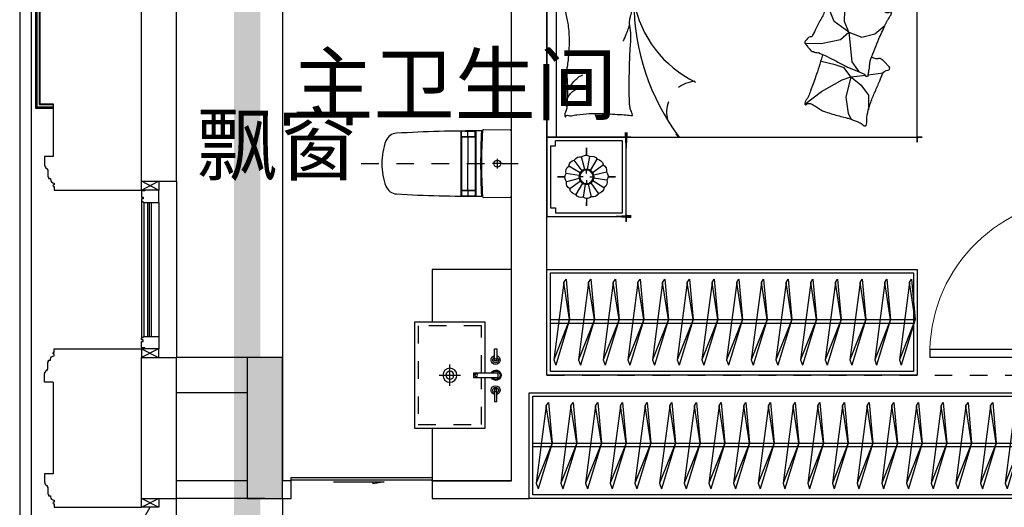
# Model space of a CAD drawing. Header units: millimetres. Extents: x 296296 to 297283, y 219875 to 220035.
# Tile 134 of 256: x 296855.63 to 296861.22, y 220016.2 to 220018.97. Entities that reach past the tile are written whole.
import ezdxf

# ---------------------------------------------------------------- set-up
doc = ezdxf.new("R2010")
doc.units = ezdxf.units.MM
for name, pattern in [('185洋房-边套（报建版）-旧规$0$DASH', [0.35, 0.25, -0.1]), ('185洋房-边套（报建版）-旧规$0$洋房户型$0$CONTINOUS', [0]), ('185洋房-边套（报建版）-旧规$0$洋房户型$0$DASH', [0.35, 0.25, -0.1]), ('185洋房-边套（报建版）-旧规$0$洋房户型$0$XU-140-SF-N1$0$DASH', [0.35, 0.25, -0.1])]:
    doc.linetypes.add(name, pattern=pattern)
doc.layers.add('面积-计容-住宅-1', color=1, linetype='Continuous', lineweight=0)
doc.styles.get("Standard").update_dxf_attribs({"font": 'arial.ttf'})

# ---------------------------------------------------------------- blocks, each defined once
blk = doc.blocks.new('wy53eu64i765i57i78i')
blk.add_hatch(color=253).paths.add_polyline_path([(950474.8552037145, 187558.4376817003), (950674.8552037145, 187558.4376817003), (950674.8552037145, 188358.4376817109), (950474.8552037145, 188358.4376817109)])
at = {"color": 253}
blk.add_lwpolyline([(950474.8552037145, 187558.4376817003), (950674.8552037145, 187558.4376817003), (950674.8552037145, 188358.4376817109), (950474.8552037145, 188358.4376817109)], close=True, dxfattribs=at)
blk = doc.blocks.new('4uyh5uj6kj67j75rykjtuk7tsik76ykj')
at = {"color": 253}
for s, p in [('主卫生间', (807931.0000000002, 431740)), ('飘窗', (807388, 431399.5))]:
    blk.add_text(s, height=337.5886524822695, dxfattribs=at).set_placement(p)
blk = doc.blocks.new('185洋房-边套（报建版）-旧规$0$洋房户型$0$11A$C643C1FD2')
at = {"color": 253}
for points in [[(28.00162752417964, 342.6770962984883, -0.2633679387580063), (0.0515171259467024, 361.4657623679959, -0.494818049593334), (9.22300753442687, 380.2089987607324, -0.049224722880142), (26.89366485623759, 381.9528907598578, -0.0368308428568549), (50.53589313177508, 380.2089987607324, -0.0318926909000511), (88.513958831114, 372.0737317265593, 0.0357819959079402), (122.4282498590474, 365.0841070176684, 0.0329412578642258), (212.0899194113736, 359.1705537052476, 0.0265644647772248), (323.3170857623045, 365.0841070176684, 0.0179054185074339), (360.8313586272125, 370.4487565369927, -0.0333974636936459), (381.0393698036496, 372.7026747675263, -0.0320396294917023), (418.1219118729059, 371.9701745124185, 0.018441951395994), (482.4437609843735, 368.9494421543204, 0.0108372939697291), (547.20722402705, 369.7023622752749, 0.0146238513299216), (595.1154809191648, 372.7026747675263, 0.1112493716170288), (617.6622878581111, 380.009099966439, -0.1537083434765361), (634.5505437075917, 383.9622313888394, -0.0764444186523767), (641.9869964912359, 382.2391803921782, -0.215512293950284), (643.9398537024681, 380.2089987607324, -0.5858582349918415), (641.2773915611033, 377.1638927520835, 0.3634893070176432), (636.428366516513, 374.5792910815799, 0.1917162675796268), (636.3710470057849, 363.0441536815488, -0.1296753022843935), (638.3061893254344, 346.4303289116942, -0.0173502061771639), (635.3064320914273, 329.6262630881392, 0.0193256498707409), (632.6727208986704, 314.5282753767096, 0.0188175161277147), (626.0583722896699, 246.1461785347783, 0.0218280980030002), (625.1612337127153, 186.9199199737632, 0.0062041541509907), (626.5468691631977, 153.0692459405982, 0.0019630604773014), (632.6727208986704, 46.17539165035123, 0.0283408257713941), (636.9498540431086, 10.04676229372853, -0.1170135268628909), (636.428366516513, 1.137023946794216, -0.3660599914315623), (634.9992988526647, 0.2057491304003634, -0.0397304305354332), (621.4055880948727, 3.013640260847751, -0.0483088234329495), (607.6671159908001, 8.49546699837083, 0.0629807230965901), (596.9933037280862, 12.39658056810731, 0.0405796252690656), (573.5959727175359, 15.7771522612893, 0.0143450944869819), (506.85604535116, 18.02642949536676, 0.0054844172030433), (381.4113608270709, 17.27782013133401, 0.0071527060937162), (285.2684470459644, 14.27319686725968, 0.0087615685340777), (242.7241944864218, 11.586396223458, -0.0081531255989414), (197.0090114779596, 8.643489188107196, -0.062510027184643), (139.879690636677, 13.04411358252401, 0.078669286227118), (94.29284231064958, 15.08410701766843, 0.0478250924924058), (71.93141105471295, 10.36764307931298, -0.0344939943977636), (41.1465831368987, 3.013640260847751, -0.0235713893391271), (15.81139786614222, -8.1299222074e-06, -0.5102284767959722), (14.85667191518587, 1.137023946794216), (22.36815910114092, 31.16260241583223), (43.02460189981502, 113.7327313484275, 0.0730409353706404), (44.97563112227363, 133.3135636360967, 0.0233051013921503), (39.26876032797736, 194.4262439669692, 0.0182988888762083), (35.19884174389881, 217.2706755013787, -0.0109698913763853), (27.85368260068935, 255.2657693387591, -0.0422811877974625), (24.94686314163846, 289.579173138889, -0.0272005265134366), (27.85368260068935, 342.9727865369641)], [(501.8616993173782, 368.8804882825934, 0.0278421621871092), (478.0799251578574, 358.2673156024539, 0.0486850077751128), (465.5431597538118, 350.1835615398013, 0.0236664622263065), (437.6198862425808, 325.8245057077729, 0.0312234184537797), (418.5966097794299, 305.1453350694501, 0.0468009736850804), (413.4886008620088, 297.4792006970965, 0.023190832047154), (405.4516541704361, 280.7496055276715)], [(583.8483481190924, 374.5792910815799, 0.0881531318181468), (549.3185234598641, 371.0355364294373, 0.0881531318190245), (518.1231781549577, 355.8132692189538, 0.0775471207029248), (496.4769416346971, 334.2011149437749, 0.077547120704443), (482.4437609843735, 307.0218101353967)], [(118.3913605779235, 15.79728258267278, 0.0097294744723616), (145.6801728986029, 24.82911724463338, 0.009729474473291), (172.5969230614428, 34.91583502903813, 0.0079705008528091), (194.3418602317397, 43.95450188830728, 0.0079705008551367), (215.7876314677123, 53.68171564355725)]]:
    blk.add_lwpolyline(points, format="xyb", dxfattribs=at)
blk = doc.blocks.new('185洋房-边套（报建版）-旧规$0$洋房户型$0$11A$C5A527934')
at = {"color": 253}
for p, q in [((122.7863028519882, 492.3297854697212), (194.0422210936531, 398.7701386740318)), ((469.082148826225, 493.1734273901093), (467.2889541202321, 399.6312042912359)), ((194.0422210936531, 398.7701386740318), (261.6452530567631, 281.4336128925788)), ((347.0384173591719, 320.5457457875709), (364.8287260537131, 400.5479455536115)), ((467.2889541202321, 399.6312042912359), (490.5114477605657, 289.7861020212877)), ((592.6898554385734, 326.9167924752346), (677.8384109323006, 360.9532905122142)), ((677.8384109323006, 360.9532905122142), (699.5126560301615, 357.8590980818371)), ((261.6452530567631, 281.4336128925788), (277.656460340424, 231.6545115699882)), ((329.248285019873, 268.9888375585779), (347.0384173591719, 320.5457457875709)), ((490.5114477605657, 289.7861020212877), (530.7634408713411, 243.3727071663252)), ((530.7634408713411, 243.3727071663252), (592.6898554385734, 326.9167924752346)), ((69.51041293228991, 247.6549006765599), (37.09750266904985, 229.6184736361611)), ((162.0198065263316, 260.0996760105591), (69.51041293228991, 247.6549006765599)), ((277.656460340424, 231.6545115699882), (162.0198065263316, 260.0996760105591)), ((277.656460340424, 231.6545115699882), (233.1808649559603, 174.7640555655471)), ((277.656460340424, 231.6545115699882), (329.248285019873, 268.9888375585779)), ((277.656460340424, 231.6545115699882), (288.2512753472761, 146.9533973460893)), ((363.562474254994, 226.3543945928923), (318.6659118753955, 193.8651198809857)), ((530.7634408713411, 243.3727071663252), (363.562474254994, 226.3543945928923)), ((530.7634408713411, 243.3727071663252), (502.8965543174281, 169.1111991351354)), ((530.7634408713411, 243.3727071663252), (591.1416068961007, 268.1265008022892)), ((591.1416068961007, 268.1265008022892), (653.0678451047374, 265.0323083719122)), ((653.0678451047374, 265.0323083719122), (741.3128976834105, 249.5610920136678)), ((741.3128976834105, 249.5610920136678), (744.2826452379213, 243.7632998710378)), ((233.1808649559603, 174.7640555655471), (174.4729873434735, 132.0963089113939)), ((318.6659118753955, 193.8651198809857), (307.8287011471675, 186.1295117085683)), ((502.8965543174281, 169.1111991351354), (521.4744786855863, 94.8498182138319)), ((174.4729873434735, 132.0963089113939), (90.85874809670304, 132.0963089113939)), ((289.9070901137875, 133.7158508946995), (300.5571840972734, 48.57280439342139)), ((521.4744786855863, 94.8498182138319), (569.7114051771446, 38.53747242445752))]:
    blk.add_line(p, q, dxfattribs=at)
blk.add_lwpolyline([(405.0356356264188, 391.5003112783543, -0.0256263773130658), (394.5934741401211, 394.0405346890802, -0.0108003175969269), (278.209239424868, 431.5106167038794, -0.0045599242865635), (199.4338971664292, 459.5707737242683, -0.0112502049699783), (167.8769151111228, 471.9491266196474, -0.0693939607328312), (150.9364112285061, 481.9861399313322, 0.0797562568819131), (135.9971100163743, 490.4264496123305, 0.1063994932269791), (122.7863028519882, 492.3297854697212, 0.3286420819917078), (119.1773717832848, 489.2655320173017, 0.2995467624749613), (121.3153486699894, 483.4137400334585, -0.1899166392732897), (126.2542959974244, 475.4833428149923, -0.0335175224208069), (127.3176843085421, 466.2475801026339, -0.0756271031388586), (126.8906863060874, 462.1304654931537, -0.0534886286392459), (124.2209201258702, 455.063051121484, -0.0178378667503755), (113.3135905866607, 435.2732662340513, -0.0383935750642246), (97.84424402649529, 413.4275901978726, 0.0595290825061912), (88.45066338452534, 398.9000875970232, 0.0359425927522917), (78.95537845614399, 375.3470172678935, 0.011245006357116), (55.85925023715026, 297.6302435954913, 0.0062027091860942), (46.61283075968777, 262.009805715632, -0.010783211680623), (41.10622010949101, 241.5682398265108, -0.0194848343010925), (37.09750266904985, 229.6184736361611, -0.0050616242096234), (19.43351800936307, 184.4461909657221, -0.1013919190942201), (4.367418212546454, 161.6979340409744, 0.2237680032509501), (2.24386440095e-05, 149.6127858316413, 0.2555795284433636), (2.805489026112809, 145.4583129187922, 0.0815627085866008), (16.92475666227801, 140.8788286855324, 0.0718052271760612), (32.32184490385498, 140.7632261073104, -0.0699853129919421), (48.11559286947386, 140.7018463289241, -0.0354599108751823), (101.6783004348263, 129.0320565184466, -0.0294323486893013), (163.8247328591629, 106.7504570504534, -0.0015539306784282), (193.8273851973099, 93.84524431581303, 0.0015200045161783), (224.4987916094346, 80.64991030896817, 0.004735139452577), (256.237719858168, 67.46336765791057, -0.0038204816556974), (295.604757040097, 51.19196171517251, -0.2960011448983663), (315.3198151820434, 22.10359100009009, 0.6497743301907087), (334.6137799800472, 13.98520612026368, 0.0231899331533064), (338.6621444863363, 18.15789371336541, -0.0288000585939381), (341.960333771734, 21.48196777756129, -0.0057266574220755), (347.8876233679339, 26.68343014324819, 0.0043580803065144), (355.6948428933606, 33.49688085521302, 0.0275279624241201), (370.9950301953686, 48.67188713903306, 0.0462141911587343), (378.6929041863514, 58.96571177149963, 0.194121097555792), (381.2113511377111, 73.97301234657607, -0.1337189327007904), (382.2652226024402, 95.61669339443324, -0.0057790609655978), (388.9653815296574, 115.431317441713, -0.0088817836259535)], format="xyb", dxfattribs=at)
blk.add_lwpolyline([(770.2698468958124, 299.0561550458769, 0.1013919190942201), (787.0352203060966, 320.5827156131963, -0.2237680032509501), (792.3160632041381, 332.2975630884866, -0.2555795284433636), (789.8372789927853, 336.6548462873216, -0.0815627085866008), (776.1105519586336, 342.3030636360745, -0.0718052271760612), (760.7676185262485, 343.5984725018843, 0.0699853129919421), (745.0250362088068, 344.8702209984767, 0.0354599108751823), (692.5143547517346, 360.6111221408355, 0.0294323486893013), (632.2585668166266, 387.5905357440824, 0.0015539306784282), (603.3333250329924, 402.757409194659, -0.0015200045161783), (573.7635334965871, 418.2648087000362, -0.004735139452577), (543.1286866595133, 433.8452654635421, 0.0038204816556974), (505.1246174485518, 453.0861851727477, 0.2960011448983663), (487.6971029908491, 483.6000929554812, 0.265444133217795), (469.082148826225, 493.1734273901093, -0.0231899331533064), (464.7258680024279, 489.3233112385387, 0.0288000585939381), (461.1825995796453, 486.2618132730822, 0.0057266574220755), (454.8740680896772, 481.5299634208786, -0.0043580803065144), (446.5675822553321, 475.3349589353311, -0.0275279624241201), (430.149279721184, 461.3773126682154, -0.0462141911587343), (421.6850562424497, 451.7037915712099, -0.194121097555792), (418.0237477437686, 436.9336708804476, 0.1337189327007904), (415.3140452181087, 415.4344363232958, 0.0115049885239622), (398.5551213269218, 377.3189803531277, 0.0088817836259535), (374.8533441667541, 328.8747350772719, 0.0124257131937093), (341.4359616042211, 267.358714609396, -0.0336123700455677), (330.0450882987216, 244.0923795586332), (309.3242681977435, 193.4073047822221), (293.3396342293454, 154.3073867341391, 0.2243410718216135), (280.2644931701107, 142.336453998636, -0.7227715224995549), (280.1118582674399, 134.362428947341, -0.1035130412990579), (283.475598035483, 133.9159818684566, 0.0534647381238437), (289.9907356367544, 133.7042395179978, 0.0301092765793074), (310.7412826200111, 129.5083340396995, -0.0314364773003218), (330.6279829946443, 125.5419687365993, -0.0532399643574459), (344.2355694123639, 125.1658530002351, 0.0551795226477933), (357.3661006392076, 124.7520930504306, 0.0562710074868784), (380.1486569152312, 118.8334074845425, 0.0108003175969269), (493.3185365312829, 72.55300682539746, 0.0045599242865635), (569.7114051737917, 38.53747242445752, 0.0112502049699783), (600.2267866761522, 23.7767736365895, 0.0693939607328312), (616.3481453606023, 12.47084147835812, -0.0797562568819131), (630.5965715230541, 2.91030277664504, -0.1063994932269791), (643.622630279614, -7.6228861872e-06, -0.3286420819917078), (647.45581179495, 2.778616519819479, -0.2995467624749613), (645.7726487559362, 8.777064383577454, 0.1899166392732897), (641.4560746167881, 17.06268979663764, 0.0335175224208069), (641.103711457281, 26.35278924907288, 0.0756271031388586), (641.8450193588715, 30.42506412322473, 0.0534886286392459), (645.0486305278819, 37.26705745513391, 0.0178378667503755), (657.4407085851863, 56.16260785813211, 0.0383935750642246), (674.5389620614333, 76.75833489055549, -0.0595290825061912), (685.0184041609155, 90.52310813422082, -0.0359425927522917), (696.2910374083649, 113.2791029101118, -0.011245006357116), (725.2760093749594, 188.9969967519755, -0.0062027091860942), (737.2254412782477, 223.8039349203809, 0.010783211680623), (744.2826452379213, 243.7632998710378, 0.0194848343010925), (749.1954882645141, 255.370655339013, 0.0050616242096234)], format="xyb", close=True, dxfattribs=at)
blk = doc.blocks.new('185洋房-边套（报建版）-旧规$0$洋房户型$0$11cdx床头灯2.0')
at = {"color": 253}
for p, q in [((-6.675826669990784, 42.33230819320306), (-18.26673075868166, 115.8317782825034)), ((0, 121.9930754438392), (0, 164.8358911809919)), ((10.03221337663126, 41.66468136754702), (27.45064381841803, 114.0049844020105)), ((-34.65398450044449, 25.21293987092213), (-94.82196508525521, 68.98890669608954)), ((-22.36753262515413, 36.55522483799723), (-61.20316116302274, 100.0242339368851)), ((25.21293987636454, 34.65398449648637), (68.98890671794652, 94.82196510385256)), ((36.55522483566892, 22.36753262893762), (100.0242339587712, 61.20316118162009)), ((-121.9930754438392, 0), (-164.8358911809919, 0)), ((-41.66468137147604, 10.0322133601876), (-114.0049843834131, 27.45064379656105)), ((-19.46074865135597, 0), (-38.24746614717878, 0)), ((0, 19.46074865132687), (0, 38.24746614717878)), ((19.46074865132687, 0), (38.24746614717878, 0)), ((42.33230819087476, 6.675826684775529), (115.8317783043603, 18.26673077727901)), ((121.9930754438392, 0), (164.8358911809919, 0)), ((-42.33230818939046, -6.675826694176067), (-115.831778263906, -18.26673078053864)), ((-36.55522482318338, -22.36753264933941), (-100.0242339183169, -61.20316118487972)), ((-25.21293984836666, -34.65398451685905), (-68.9889066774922, -94.82196510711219)), ((-27.26200928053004, -114.0502396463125), (-9.963274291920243, -41.68122052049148)), ((0, -19.46074865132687), (0, -38.24746614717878)), ((18.72336690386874, -113.8760766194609), (6.952890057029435, -42.28768495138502)), ((62.58618011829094, -99.16473352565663), (22.87297582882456, -36.24110863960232)), ((34.65398451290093, -25.21293985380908), (96.00410843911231, -67.33413310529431)), ((41.66468137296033, -10.03221335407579), (114.3802456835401, -25.8424789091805)), ((0, -121.9930754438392), (0, -164.8358911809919))]:
    blk.add_line(p, q, dxfattribs=at)
for points in [[(0, 164.8358911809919), (0, 121.9930754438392)], [(-164.8358911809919, 0), (-121.9930754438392, 0)], [(164.8358911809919, 0), (122.0982539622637, -1.711093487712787)], [(0, -164.8358911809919), (0, -121.9930754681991)]]:
    blk.add_lwpolyline(points, dxfattribs=at)
for radius in [42.85546614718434, 38.24746614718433]:
    blk.add_circle((0, 0), radius, dxfattribs=at)
for centre, start, end in [((-28.32740078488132, 77.05201628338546), 75.48094052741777, 145.0444984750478), ((3.315424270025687, 82.02720775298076), 52.98094052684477, 122.5444984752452), ((34.45350603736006, 74.51450042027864), 30.48094052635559, 100.0444984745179), ((-74.51450040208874, 34.45350601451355), 120.4809405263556, 190.0444984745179), ((-55.65763585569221, 60.34635381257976), 97.98094052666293, 167.5444984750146), ((60.34635383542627, 55.6576358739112), 7.980940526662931, 77.54449847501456), ((77.05201630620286, 28.32740080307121), 345.4809405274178, 55.04449847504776), ((-82.02720773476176, 3.315424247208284), 142.9809405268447, 212.5444984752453), ((82.02720777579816, -3.315424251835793), 322.9809405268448, 32.54449847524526), ((-77.05201626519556, -28.32740080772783), 165.4809405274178, 235.0444984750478), ((74.51450044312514, -34.45350601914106), 300.4809405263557, 10.04449847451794), ((-60.34635379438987, -55.65763587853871), 187.9809405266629, 257.5444984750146), ((-34.45350599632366, -74.51450042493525), 210.4809405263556, 280.044498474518), ((28.32740082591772, -77.05201628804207), 255.4809405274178, 325.0444984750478), ((55.65763589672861, -60.34635381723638), 277.9809405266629, 347.5444984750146), ((-3.31542422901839, -82.02720775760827), 232.9809405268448, 302.5444984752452)]:
    blk.add_arc(centre, 40.1031497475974, start, end, dxfattribs=at)
blk = doc.blocks.new('*U1093')
at = {"color": 253}
for p, q in [((-900, 0), (-1350, 0)), ((-1350, 0), (-1350, -450)), ((-1350, 0), (1350, 0)), ((900, 0), (-900, 0)), ((-900, 0), (-900, -2100)), ((-900, -450), (-900, 0)), ((900, -2100), (900, 0)), ((900, -450), (900, 0)), ((900, 0), (1350, 0)), ((1350, 0), (1350, -450)), ((-1330, -50), (-1330, -430)), ((-920, -430), (-920, -50)), ((900, -52.37141133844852), (-900, -52.37141133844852)), ((920, -430), (920, -50)), ((1330, -50), (1330, -430)), ((-1330, -430), (-920, -430)), ((1330, -430), (920, -430)), ((-1350, -450), (-900, -450)), ((1350, -450), (900, -450)), ((-900, -2100), (900, -2100))]:
    blk.add_line(p, q, dxfattribs=at)
at = {"color": 253, "linetype": '185洋房-边套（报建版）-旧规$0$洋房户型$0$CONTINOUS', "ltscale": 2.5}
blk.add_line((900, -494.0539780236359), (-129.6384496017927, -493.6936342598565), dxfattribs=at)
at = {"color": 253}
for points in [[(-1300, -20), (-1300, -50), (-1330, -50)], [(-950, -20), (-1300, -20)], [(-950, -20), (-950, -50), (-920, -50)], [(950, -20), (950, -50), (920, -50)], [(950, -20), (1300, -20)], [(1300, -20), (1300, -50), (1330, -50)]]:
    blk.add_lwpolyline(points, dxfattribs=at)
for points in [[(-1350, -332.5829230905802, 0, 18, 0), (-1350, -478.5486145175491, 10, 10, 0)], [(1350, -332.5829230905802, 0, 18, 0), (1350, -478.5486145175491, 10, 10, 0)], [(-900, -349.7433749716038, 0, 10, 0), (-900, -477.732901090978, 10, 10, 0)], [(900, -349.7433749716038, 0, 10, 0), (900, -477.732901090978, 10, 10, 0)], [(-1380.642982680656, -450, 10, 0, 0), (-1202.928873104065, -450, 10, 10, 0)], [(-873.3039343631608, -450, 18, 0, 0), (-1032.485541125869, -450, 10, 10, 0)], [(873.3039343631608, -450, 18, 0, 0), (1032.485541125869, -450, 10, 10, 0)], [(1380.642982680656, -450, 10, 0, 0), (1202.928873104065, -450, 10, 10, 0)], [(668.4798599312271, -1858.974266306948, 10, 0, 0.3742418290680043), (834.35406832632, -1895.367973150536, 10, 10, -2.215859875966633)], [(686.134763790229, -1863.698682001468, 10, 0, -0.1770186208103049), (693.2691898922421, -1995.667389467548, 10, 10, 2.215859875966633)], [(900, -1958.516598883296, 0, 10, 0), (900, -2130, 10, 10, 0)], [(-900, -2005.373558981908, 0, 10, 0), (-900, -2130, 10, 10, 0)], [(-658.2516379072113, -2100, 0, 10, 0), (-930, -2100, 10, 10, 0)], [(775.3735589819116, -2100, 0, 10, 0), (930, -2100, 10, 10, 0)]]:
    blk.add_lwpolyline(points, format="xyseb", dxfattribs=at)
at = {"color": 253, "linetype": '185洋房-边套（报建版）-旧规$0$洋房户型$0$CONTINOUS', "ltscale": 2.5}
for centre, radius, start, end in [((-128.8583196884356, -1775.735626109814), 1282.042229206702, 90.03486480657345, 126.977026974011), ((-10.6178487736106, -1124.520932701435), 641.9571511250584, 100.6846126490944, 154.0789214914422), ((515.9483600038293, -1720.672995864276), 391.6461517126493, 284.3565564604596, 348.6982700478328), ((773.9434106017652, -1781.829325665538), 129.6719098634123, 228.5450077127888, 346.4386693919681), ((519.1637179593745, -1944.946974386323), 181.3429785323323, 301.1833281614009, 22.206194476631)]:
    blk.add_arc(centre, radius, start, end, dxfattribs=at)
at = {"color": 253, "linetype": '185洋房-边套（报建版）-旧规$0$洋房户型$0$XU-140-SF-N1$0$DASH', "ltscale": 2.5}
blk.add_arc((-757.918790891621, -855.2302890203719), 175.8930122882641, 5.188406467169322, 143.8786841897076, dxfattribs=at)
at = {"color": 253, "xscale": -1}
for name, p in [('185洋房-边套（报建版）-旧规$0$洋房户型$0$11cdx床头灯2.0', (-1125, -225)), ('185洋房-边套（报建版）-旧规$0$洋房户型$0$11A$C643C1FD2', (-140.3062636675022, -485.6770544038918))]:
    blk.add_blockref(name, p, dxfattribs=at)
at = {"color": 253}
for name, p in [('185洋房-边套（报建版）-旧规$0$洋房户型$0$11A$C643C1FD2', (140.3062636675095, -485.6770544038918)), ('185洋房-边套（报建版）-旧规$0$洋房户型$0$11cdx床头灯2.0', (1125, -225)), ('185洋房-边套（报建版）-旧规$0$洋房户型$0$11A$C5A527934', (-835.6395401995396, -1956.163217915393))]:
    blk.add_blockref(name, p, dxfattribs=at)
blk = doc.blocks.new('185洋房-边套（报建版）-旧规$0$洋房户型$0$11A$C17570B11')
at = {"color": 253}
for p, q in [((0, 0), (-211.0270006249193, -32.54784116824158)), ((0, 0), (228.5429438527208, -89.85827781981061)), ((-211.0270006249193, -32.54784116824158), (-229.8062428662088, -20.4895358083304)), ((-211.0270006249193, -32.54784116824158), (228.5429438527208, -89.85827781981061)), ((228.5429438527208, -89.85827781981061), (259.1465271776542, -78.90659712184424))]:
    blk.add_line(p, q, dxfattribs=at)
blk.add_lwpolyline([(-229.8062428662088, -20.4895358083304), (0, 0), (259.1465271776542, -78.90659712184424)], dxfattribs=at)
blk = doc.blocks.new('*U1094')
at = {"color": 253}
for points in [[(49.99999854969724, 0), (2150.00000144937, 0), (2150.00000144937, -599.9999999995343), (49.99999854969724, -599.9999999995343)], [(69.99999854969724, -20), (2130.00000144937, -20), (2130.00000144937, -579.9999999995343), (69.99999854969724, -579.9999999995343)]]:
    blk.add_lwpolyline(points, close=True, dxfattribs=at)
for points in [[(69.99999854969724, -285.2554255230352), (2130.00000144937, -285.2554255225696)], [(69.99999854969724, -305.2554255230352), (2130.00000144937, -305.2554255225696)]]:
    blk.add_lwpolyline(points, dxfattribs=at)
at = {"color": 253, "rotation": 270}
for p in [(179.5653612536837, -285.148174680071), (319.5653612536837, -285.148174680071), (459.5653612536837, -285.148174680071), (599.5653612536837, -285.148174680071), (739.5653612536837, -285.148174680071), (879.5653612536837, -285.148174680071), (1019.565361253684, -285.148174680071), (1159.565361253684, -285.148174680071), (1299.565361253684, -285.148174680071), (1439.565361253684, -285.148174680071), (1579.565361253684, -285.148174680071), (1719.565361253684, -285.148174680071), (1859.565361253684, -285.148174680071), (1999.565361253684, -285.148174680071), (2139.565361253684, -285.148174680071)]:
    blk.add_blockref('185洋房-边套（报建版）-旧规$0$洋房户型$0$11A$C17570B11', p, dxfattribs=at)
blk = doc.blocks.new('*U1118')
at = {"color": 253}
for points in [[(1399.999998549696, 0), (4500.000001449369, 0), (4500.000001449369, -599.9999999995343), (1399.999998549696, -599.9999999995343)], [(1419.999998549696, -20), (4480.000001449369, -20), (4480.000001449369, -579.9999999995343), (1419.999998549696, -579.9999999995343)]]:
    blk.add_lwpolyline(points, close=True, dxfattribs=at)
for points in [[(1419.999998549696, -285.2554255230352), (4480.000001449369, -285.2554255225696)], [(1419.999998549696, -305.2554255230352), (4480.000001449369, -305.2554255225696)]]:
    blk.add_lwpolyline(points, dxfattribs=at)
at = {"color": 253, "rotation": 270}
for p in [(1529.565361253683, -285.148174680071), (1669.565361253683, -285.148174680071), (1809.565361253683, -285.148174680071), (1949.565361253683, -285.148174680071), (2089.565361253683, -285.148174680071), (2229.565361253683, -285.148174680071), (2369.565361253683, -285.148174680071), (2509.565361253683, -285.148174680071), (2649.565361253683, -285.148174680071), (2789.565361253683, -285.148174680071), (2929.565361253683, -285.148174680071), (3069.565361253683, -285.148174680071), (3209.565361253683, -285.148174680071), (3349.565361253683, -285.148174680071), (3489.565361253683, -285.148174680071), (3629.565361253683, -285.148174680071), (3769.565361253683, -285.148174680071), (3909.565361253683, -285.148174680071), (4049.565361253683, -285.148174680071), (4189.565361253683, -285.148174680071), (4329.565361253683, -285.148174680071), (4469.565361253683, -285.148174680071)]:
    blk.add_blockref('185洋房-边套（报建版）-旧规$0$洋房户型$0$11A$C17570B11', p, dxfattribs=at)
blk = doc.blocks.new('*U1129')
at = {"color": 253}
for p, q in [((599.5401842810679, -409.8646660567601), (599.5401842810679, -289.8646660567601)), ((539.5401842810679, -349.8646660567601), (659.5401842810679, -349.8646660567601))]:
    blk.add_line(p, q, dxfattribs=at)
for points in [[(299.5401842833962, -450.0000000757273), (7.21775e-09, -449.9999999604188), (0, 0), (1200.003419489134, -5.1240858e-09), (1199.996580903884, -450.0000000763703), (899.5436037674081, -450.0000000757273)], [(613.0387564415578, -149.8646660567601), (899.5401842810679, -149.8646660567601), (899.5401842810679, -549.8646660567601), (299.5401842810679, -549.8646660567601), (299.5401842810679, -149.8646660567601), (585.0967206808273, -149.8646660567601)]]:
    blk.add_lwpolyline(points, dxfattribs=at)
for points in [[(451.2073644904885, -84.35689669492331), (520.1497960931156, -84.35689669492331), (520.1497960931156, -96.69357577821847), (451.2073644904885, -96.69357577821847)], [(613.0387564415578, -213.3476729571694), (613.0387564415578, -78.44058291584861), (585.0967206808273, -78.44058291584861), (585.0967206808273, -213.3476729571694)], [(749.3835715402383, -84.35689669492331), (680.4411399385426, -84.35689669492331), (680.4411399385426, -96.69357577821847), (749.3835715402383, -96.69357577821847)]]:
    blk.add_lwpolyline(points, close=True, dxfattribs=at)
at = {"color": 253, "linetype": '185洋房-边套（报建版）-旧规$0$洋房户型$0$DASH', "ltscale": 0.2}
blk.add_lwpolyline([(613.0387564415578, -169.8646660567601), (879.5401842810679, -169.8646660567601), (879.5401842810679, -529.8646660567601), (319.5401842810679, -529.8646660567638), (319.5401842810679, -169.8646660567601), (585.0967206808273, -169.8646660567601)], dxfattribs=at)
at = {"color": 253}
for centre, radius in [((513.9814565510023, -90.52523623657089), 6.168339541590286), ((686.6094794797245, -90.52523623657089), 6.168339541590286), ((599.6050807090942, -201.3105837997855), 7.984881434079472), ((599.5401842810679, -349.8646660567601), 40), ((599.5401842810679, -349.8646660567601), 22.5)]:
    blk.add_circle(centre, radius, dxfattribs=at)
for centre, radius, start, end in [((513.9814565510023, -90.52523623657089), 25.41078259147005, 194.0486072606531, 165.9513927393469), ((513.9814565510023, -90.52523623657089), 16.61078259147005, 201.7986223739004, 158.2013776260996), ((599.2887564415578, -88.49025027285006), 29.30714285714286, 297.9803616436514, 241.0365380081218), ((599.2887564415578, -88.49025027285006), 23.80714285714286, 305.2789508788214, 233.4071193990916), ((686.6094794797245, -90.52523623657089), 25.41078259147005, 14.04860726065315, 345.9513927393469), ((686.6094794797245, -90.52523623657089), 16.61078259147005, 21.79862237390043, 338.2013776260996)]:
    blk.add_arc(centre, radius, start, end, dxfattribs=at)
blk = doc.blocks.new('185洋房-边套（报建版）-旧规$0$洋房户型$0$13c')
at = {"color": 253, "linetype": '185洋房-边套（报建版）-旧规$0$洋房户型$0$DASH'}
for p, q in [((89521.18999350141, 114520.9816541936), (89521.20321187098, 115411.3876496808)), ((89548.82875787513, 115294.1480379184), (89493.50966866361, 115294.1480379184)), ((89548.82875786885, 115294.1474457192), (89493.54184648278, 115294.1474457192))]:
    blk.add_line(p, q, dxfattribs=at)
at = {"color": 253}
for p, q in [((89521.17770799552, 115321.8075812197), (89521.19289635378, 115266.4885034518)), ((89705.95152516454, 115173.5558113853), (89335.91642230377, 115173.5558113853)), ((89364.83589357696, 115169.0022681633), (89342.82677173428, 115169.0022681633)), ((89367.83589357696, 115094.2650665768), (89367.83589357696, 115166.0022681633)), ((89369.93430123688, 115094.2650665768), (89369.93430123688, 115166.0022681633)), ((89372.93430123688, 115169.0022681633), (89669.47134217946, 115168.9950308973)), ((89672.46769411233, 115094.2576829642), (89672.47119574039, 115165.9948844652)), ((89674.56610176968, 115094.257580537), (89674.56960339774, 115165.9947820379)), ((89677.56974982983, 115168.9946355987), (89699.57887164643, 115168.993561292)), ((89366.13573895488, 115126.9421309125), (89339.76872953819, 115126.9421309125)), ((89372.10712295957, 115126.9421309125), (89521.36898544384, 115126.9421309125)), ((89670.29646742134, 115126.9348533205), (89521.03460511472, 115126.9421390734)), ((89676.26785141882, 115126.934561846), (89702.63486080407, 115126.9332748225)), ((89701.52725234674, 115088.8262331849), (89340.87453606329, 115088.8350352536)), ((89364.83589357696, 115091.2650665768), (89340.92174534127, 115091.2650665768)), ((89372.93430123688, 115091.2650665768), (89669.46754768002, 115091.2578294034)), ((89677.56595533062, 115091.2574341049), (89701.48010353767, 115091.2562668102)), ((89521.1904398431, 114639.5558113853), (89521.1904398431, 114639.5558113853))]:
    blk.add_line(p, q, dxfattribs=at)
at = {"color": 253, "elevation": 4.384597e-10}
blk.add_lwpolyline([(89338.07385982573, 115374.5558122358, 0.4095801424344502), (89331.07473857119, 115367.6667251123), (89328.67762249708, 115216.3974893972, 0.3408577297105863), (89333.8617654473, 115209.4797981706, -0.3388656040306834), (89336.05958687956, 115206.5687617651, 0.0166606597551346), (89349.04112700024, 114721.8467915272, 0.2976509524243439), (89392.355204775, 114662.2954906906, 0.1003364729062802), (89521.16322548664, 114639.5558122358, 0.1003364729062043), (89649.97124619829, 114662.2954906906, 0.2976509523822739), (89693.28532397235, 114721.8467915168, 0.0161027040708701), (89705.81229805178, 115206.4329703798, -0.3533940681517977), (89708.16140059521, 115209.3815242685, 0.3568190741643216), (89713.70184006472, 115216.4232588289), (89711.3122820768, 115367.6663945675, 0.4095939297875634), (89704.31315559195, 115374.5558122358)], format="xyb", close=True, dxfattribs=at)
at = {"color": 253}
blk.add_circle((89521.18530217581, 115294.1480379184), 20, dxfattribs=at)
for centre, radius, start, end in [((89518.86931198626, 118504.5399853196), 3305.360900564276, 266.8292517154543, 270.0402224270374), ((89518.86931198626, 118509.5126538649), 3305.360900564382, 266.8298459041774, 270.0402224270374), ((94520.5214039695, 114992.6114435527), 5183.597077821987, 178.0819936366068, 178.902551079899), ((89342.82677173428, 115166.0022681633), 3, 90, 178.0819936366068), ((89364.83589357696, 115166.0022681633), 3, 0, 90), ((89372.93430123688, 115166.0022681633), 3, 90, 180), ((89523.59031296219, 118512.5470783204), 3308.39538148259, 269.9584258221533, 273.1570464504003), ((89523.59031296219, 118507.5744097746), 3308.395381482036, 269.9584258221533, 273.1576243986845), ((89669.47119574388, 115165.9950309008), 3, 359.9972032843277, 89.99720329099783), ((89677.56960339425, 115165.9946356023), 3, 89.99720329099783, 179.9972032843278), ((89699.57872521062, 115165.9935612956), 3, 1.915209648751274, 89.99720329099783), ((84521.87563561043, 114992.8554699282), 5183.597077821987, 1.094652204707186, 1.915209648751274), ((89340.87462435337, 115091.8350352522), 3, 178.902551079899, 269.9983137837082), ((89340.92174534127, 115094.2650665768), 3, 178.8756706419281, 270), ((89364.83589357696, 115094.2650665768), 3, 270, 0), ((89372.93430123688, 115094.2650665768), 3, 180, 270), ((89669.46769411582, 115094.2578293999), 3, 269.9972032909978, 359.9972032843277), ((89677.56610176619, 115094.2574341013), 3, 179.9972032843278, 269.9972032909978), ((89701.48024997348, 115094.2562668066), 3, 269.9972032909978, 1.121532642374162), ((89701.52725234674, 115091.8262331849), 3, 269.9988895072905, 1.094652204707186)]:
    blk.add_arc(centre, radius, start, end, dxfattribs=at)
blk = doc.blocks.new('185洋房-边套（报建版）-旧规$0$洋房户型$0$$DorLib2D$00000001')
at = {"color": 253}
for p, q in [((0.45, 0.9750000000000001), (0.5000000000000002, 0.9750000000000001)), ((0.45, 0), (0.45, 0.9750000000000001)), ((0.5, 0), (0.5, 0.9750000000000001)), ((0.5, 0), (0.45, 0))]:
    blk.add_line(p, q, dxfattribs=at)
at = {"color": 253, "lineweight": 13}
blk.add_arc((0.475, 0), 0.975, 91.4692835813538, 180, dxfattribs=at)
blk = doc.blocks.new('185洋房-边套（报建版）-旧规$0$$DorLib2D$00000129')
at = {"color": 253, "linetype": 'Continuous'}
for p, q in [((-0.5, 0.5450265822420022), (-0.5, 0.6866180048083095)), ((-0.5, 0.6866180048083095), (0.5, 0.6866180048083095)), ((0.5, 0.6866180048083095), (0.5, 0.5450265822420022)), ((0.5, 0.5450265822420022), (-0.5, 0.5450265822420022)), ((-0.5, 0.5000000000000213), (-0.5, 0.5450265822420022)), ((0.5, 0.5000000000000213), (0.5, 0.5450265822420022)), ((-0.2000000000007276, 0.4374999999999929), (0.1583561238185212, 0.4374999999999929)), ((0.1583561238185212, 0.4374999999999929), (0.0804472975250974, 0.3407772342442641)), ((0.0804472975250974, 0.3407772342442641), (0.0804472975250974, 0.4375))]:
    blk.add_line(p, q, dxfattribs=at)
blk = doc.blocks.new('185洋房-边套（报建版）-旧规')
at = {"color": 253, "linetype": 'Continuous'}
for p, q in [((2200, 8700.000000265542), (2200.000000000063, 12099.99999973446)), ((2000, 8700.000000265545), (2000.000000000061, 11999.99999973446)), ((700.0000000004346, 8800.000000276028), (100.00000000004, 8800.000000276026)), ((100.00000000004, 8600.000000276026), (100.00000000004, 8800.000000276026)), ((700.0000000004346, 8800.000000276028), (700.0000000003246, 8100.000000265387)), ((1999.999999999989, 8100.000000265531), (2000, 8700.000000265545)), ((500.0000000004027, 8600.000000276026), (100.00000000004, 8600.000000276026)), ((500.0000000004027, 8600.000000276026), (500.0000000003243, 8100.000000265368)), ((2099.999999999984, 8000.000000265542), (2099.999999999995, 8600.000000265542)), ((500.0000000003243, 8100.000000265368), (100, 8100.000000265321)), ((100.0000000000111, 8000.000000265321), (100, 8100.000000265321)), ((749.9999999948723, 8100.000000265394), (700.0000000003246, 8100.000000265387)), ((749.9999999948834, 8000.000000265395), (749.9999999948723, 8100.000000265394)), ((1999.999999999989, 8100.000000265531), (1549.999999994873, 8100.000000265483)), ((1549.999999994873, 8100.000000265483), (1549.999999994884, 8000.000000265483)), ((600.0000000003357, 8000.000000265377), (100.0000000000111, 8000.000000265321)), ((600.0000000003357, 8000.000000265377), (749.9999999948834, 8000.000000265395)), ((1549.999999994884, 8000.000000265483), (2099.999999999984, 8000.000000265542))]:
    blk.add_line(p, q, dxfattribs=at)
at = {"color": 253, "linetype": '185洋房-边套（报建版）-旧规$0$DASH'}
for p, q in [((2200, 8700.000000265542), (5199.999999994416, 8700.000000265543)), ((2099.999999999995, 8600.000000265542), (5200.000074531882, 8600.000000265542))]:
    blk.add_line(p, q, dxfattribs=at)
at = {"color": 253}
for points in [[(699.9999737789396, 11099.99999973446), (700.0000000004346, 8800.000000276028)], [(700.0000000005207, 8000.000000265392), (700.0000000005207, 6500.000000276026)]]:
    blk.add_lwpolyline(points, dxfattribs=at)
for name, p, rotation in [('*U1093', (2199.999999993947, 10950.00000026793), 90), ('185洋房-边套（报建版）-旧规$0$洋房户型$0$13c', (-113374.5491584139, 99421.20944628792), 269.9999983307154)]:
    blk.add_blockref(name, p, dxfattribs=dict(at, rotation=rotation))
at = {"color": 253, "zscale": 100}
for name, p, xscale, yscale, rotation in [('185洋房-边套（报建版）-旧规$0$洋房户型$0$$DorLib2D$00000001', (5249.999999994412, 9249.999999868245), -900, 900, 90), ('185洋房-边套（报建版）-旧规$0$$DorLib2D$00000129', (1149.999999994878, 8050.000000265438), -800, -100, 180.0000000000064)]:
    blk.add_blockref(name, p, dxfattribs=dict(at, xscale=xscale, yscale=yscale, rotation=rotation))
at = {"color": 253, "extrusion": (0, 0, -1), "zscale": -1, "rotation": 90}
blk.add_blockref('*U1129', (-1999.999999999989, 8100.000000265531), dxfattribs=at)
at = {"color": 253}
for name, p in [('*U1094', (2150.000001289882, 9300.00000014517)), ('*U1118', (700.0000730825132, 8600.006268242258))]:
    blk.add_blockref(name, p, dxfattribs=at)
blk = doc.blocks.new('*U1410')
at = {"color": 253}
for points in [[(7970.00000050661, 814.9999839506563), (7970.00000050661, 899.9999839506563), (7900.00000050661, 899.9999839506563), (7900.00000050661, 819.9999839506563), (7905.00000050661, 819.9999839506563), (7905.00000050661, 799.9999839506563), (7940.00000050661, 799.9999839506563), (7940.00000050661, 809.9999839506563), (7950.00000050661, 809.9999839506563), (7950.00000050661, 799.9999839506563), (7960.00000050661, 799.9999839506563)], [(8730.00000050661, 814.9999839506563), (8730.00000050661, 899.9999839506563), (8800.00000050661, 899.9999839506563), (8800.00000050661, 819.9999839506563), (8795.00000050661, 819.9999839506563), (8795.00000050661, 799.9999839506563), (8760.00000050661, 799.9999839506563), (8760.00000050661, 809.9999839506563), (8750.00000050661, 809.9999839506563), (8750.00000050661, 799.9999839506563), (8740.00000050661, 799.9999839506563)]]:
    blk.add_lwpolyline(points, close=True, dxfattribs=at)
for points in [[(7970.00000050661, 899.9999839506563), (8730.00000050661, 899.9999839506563)], [(7970.00000050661, 854.9999839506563), (8730.00000050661, 854.9999839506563)], [(7970.00000050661, 844.9999839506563), (8730.00000050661, 844.9999839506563)], [(7960.00000050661, 799.9999839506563), (8740.00000050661, 799.9999839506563)], [(7970.00000050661, 834.9999839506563), (8730.00000050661, 834.9999839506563)], [(7970.00000050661, 814.9999839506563), (8730.00000050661, 814.9999839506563)]]:
    blk.add_lwpolyline(points, dxfattribs=at)
blk = doc.blocks.new('185洋房外包（7F）-边-报建版$0$seyesryhertyheryetrye')
at = {"color": 253}
blk.add_lwpolyline([(22072.70269624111, 23949.57976469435), (22022.70269624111, 23949.57976469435), (22022.70269624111, 23849.57976469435), (22072.70269624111, 23849.57976469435)], close=True, dxfattribs=at)
for points in [[(22022.70269624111, 23849.57976469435), (22072.70269624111, 23947.07977495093)], [(22022.70269624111, 23947.07977495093), (22072.70269732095, 23849.57976468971)]]:
    blk.add_lwpolyline(points, dxfattribs=at)
blk = doc.blocks.new('*U1418')
at = {"color": 253}
for points in [[(2564.888808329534, 434.260817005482), (2164.888808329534, 434.260817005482), (2164.888808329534, 1384.260817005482), (2264.888808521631, 1384.260817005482)], [(2564.888808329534, 439.260817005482), (2169.888808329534, 439.260817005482), (2169.888808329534, 1379.260817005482), (2264.888808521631, 1379.260817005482)], [(2564.888808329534, 441.760817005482), (2172.388808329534, 441.760817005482), (2172.388808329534, 1376.760817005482), (2264.888808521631, 1376.760817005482)], [(2564.888808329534, 454.260817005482), (2184.888808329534, 454.260817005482), (2184.888808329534, 1364.260817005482), (2264.888808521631, 1364.260817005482)], [(2564.888808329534, 459.260817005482), (2189.888808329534, 459.260817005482), (2189.888808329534, 1359.260817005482), (2264.888808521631, 1359.260817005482)]]:
    blk.add_lwpolyline(points, dxfattribs=at)
blk = doc.blocks.new('*U1424')
at = {"color": 253}
blk.add_lwpolyline([(0, 10), (0, -40), (50.00000000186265, -40), (50.00000000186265, -37), (57.00000000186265, -37), (57.00000000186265, -34.0000000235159), (60.00000000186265, -34.0000000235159, 0.4142135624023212), (67.00000000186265, -27.0000000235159), (67.00000000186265, -24.0000000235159), (74.00000000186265, -24.0000000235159), (74.00000000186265, -21.0000000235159), (115.0000009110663, -21.00000039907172), (115.0000008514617, -16.00000011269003), (125.000000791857, -15.99999999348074), (125.0000006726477, -6.000000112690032), (130.0000015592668, -6.000000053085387, 0.4039906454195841), (150.0000010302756, 14.99999982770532), (160.0000006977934, 14.99999974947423), (160.0000006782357, 12.49999989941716, 0.9999999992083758), (170.0000008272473, 12.49999985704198), (170.0000008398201, 14.99999980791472), (190.0000014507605, 14.99999980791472), (190.0000014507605, 509.9999998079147)], format="xyb", dxfattribs=at)
blk = doc.blocks.new('185洋房外包（7F）-边-报建版')
at = {"color": 253, "linetype": 'Continuous'}
for p, q in [((16522.70266338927, 20249.57976468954), (16522.70266338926, 23249.57976468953)), ((16722.70266338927, 20249.57976468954), (16722.70266338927, 23049.57976468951)), ((16522.70266338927, 20249.57976468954), (16722.70266338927, 20249.57976468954)), ((16522.70266338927, 18449.57976468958), (16522.70266338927, 19249.57976468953)), ((16522.70266338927, 19249.57976468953), (16722.70266338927, 19249.57976468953)), ((16722.70266338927, 18449.57976468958), (16722.70266338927, 19249.57976468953)), ((16522.70266338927, 18449.57976468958), (16722.70266338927, 18449.57976468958))]:
    blk.add_line(p, q, dxfattribs=at)
at = {"color": 253}
for points in [[(32722.70266338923, 24239.57976449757), (18307.70266484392, 24239.57976449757), (18307.70266484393, 23664.57976411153), (16107.70266338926, 23664.57976411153), (16107.70266338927, 21704.57976613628), (15832.70266338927, 21704.57976613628), (15832.70266338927, 13694.57976324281), (16107.70266338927, 13694.57976324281), (16107.70266338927, 10534.57976526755), (20007.70266338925, 10534.57976526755), (20007.70266338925, 9659.57976532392), (29387.70266194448, 9659.57976487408), (29387.70266194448, 10049.5797648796)], [(32722.70266338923, 24174.57976449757), (18372.70266484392, 24174.57976449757), (18372.70266484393, 23599.57976411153), (16172.70266338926, 23599.57976411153), (16172.70266338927, 21639.57976613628), (15897.70266338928, 21639.57976613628), (15897.70266338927, 13759.57976324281), (16172.70266338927, 13759.57976324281), (16172.70266338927, 10599.57976526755), (20072.70266338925, 10599.57976526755), (20072.70266338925, 9724.5797653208), (29322.70266194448, 9724.579764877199), (29322.70266194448, 10049.5797648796)], [(17232.70266195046, 23449.57976449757), (17147.70266338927, 23449.5797645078), (17147.70266338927, 23524.57976411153), (16247.70266338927, 23524.57976411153), (16247.70266338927, 22624.57976411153), (16322.70266338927, 22624.57976411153), (16322.70266338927, 21589.57976613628), (15947.70266338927, 21589.57976613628), (15947.70266338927, 20689.57976613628), (16022.70266358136, 20689.57976613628), (16022.70266358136, 20389.57976613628)], [(16022.70266338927, 20689.57996757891), (16022.70266338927, 20389.57996757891)], [(16722.70266338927, 20249.57976468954), (16722.70266338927, 19249.57976468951)], [(16022.70266358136, 19109.57976324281), (16022.70266358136, 18589.57976613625)], [(16722.71180819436, 16949.57957739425), (16722.71180819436, 18449.5795773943)]]:
    blk.add_lwpolyline(points, dxfattribs=at)
blk.add_lwpolyline([(16572.70266129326, 17699.57976468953, -0.1316524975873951), (16222.70266129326, 17793.36198204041), (16572.70266129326, 18399.57976468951)], format="xyb", dxfattribs=at)
at = {"color": 253, "xscale": -1}
for name, p, rotation in [('*U1418', (13757.81385505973, 22048.84058314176), 180), ('185洋房外包（7F）-边-报建版$0$seyesryhertyheryetrye', (-7326.877101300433, -1823.122931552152), 270), ('*U1424', (16012.70266358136, 19109.57976323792), 270), ('185洋房外包（7F）-边-报建版$0$seyesryhertyheryetrye', (-7326.877103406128, -3623.1229315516), 270)]:
    blk.add_blockref(name, p, dxfattribs=dict(at, rotation=rotation))
at = {"color": 253, "rotation": 270}
for name, p in [('*U1424', (16012.70266358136, 20389.5797661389)), ('*U1410', (15722.7026794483, 28099.57976519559)), ('185洋房外包（7F）-边-报建版$0$seyesryhertyheryetrye', (-7326.877101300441, 41322.28246093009)), ('*U1424', (16012.70266358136, 18589.57976614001))]:
    blk.add_blockref(name, p, dxfattribs=at)

msp = doc.modelspace()

# ---------------------------------------------------------------- block references
at = {"xscale": 0.001, "yscale": 0.001, "zscale": 0.001}
for name, p in [('4uyh5uj6kj67j75rykjtuk7tsik76ykj', (296049.2483126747, 219586.6962110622)), ('wy53eu64i765i57i78i', (295906.4483126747, 219828.6962110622))]:
    msp.add_blockref(name, p, dxfattribs=at)

# ---------------------------------------------------------------- next in the draw order: block references
msp.add_blockref('185洋房-边套（报建版）-旧规', (296856.4231678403, 220008.2546487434), dxfattribs=at)

# ---------------------------------------------------------------- next in the draw order: linework, layer by layer
at = {"layer": '面积-计容-住宅-1', "const_width": 0.15}
msp.add_lwpolyline([(296868.2231608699, 220019.2546490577), (296863.6231673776, 220019.2546486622), (296863.6231676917, 220020.354648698), (296861.8231675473, 220020.3546487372), (296861.823167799, 220021.0546487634), (296858.423167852, 220021.0546486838), (296858.4231678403, 220020.4546487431), (296856.9231688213, 220020.4546487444), (296856.9231688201, 220012.7546487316), (296856.2731676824, 220012.7546487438), (296856.2731676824, 220009.3546487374), (296860.1231676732, 220009.3546487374), (296860.1231676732, 220008.7546487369), (296863.6231676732, 220008.7546487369), (296863.6231676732, 220010.5046487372), (296869.1231676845, 220010.5046487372), (296869.1231676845, 220010.5046487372), (296872.5231676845, 220010.5046487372), (296872.5231676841, 220015.4546487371), (296869.2231676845, 220015.4546487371), (296869.2231676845, 220017.9546487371), (296869.9231676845, 220017.9546487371), (296869.9231676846, 220018.9546486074), (296868.2231608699, 220018.9546491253)], close=True, dxfattribs=at)

# ---------------------------------------------------------------- next in the draw order: block references
at = {"xscale": 0.001, "yscale": 0.001, "zscale": 0.001}
msp.add_blockref('185洋房外包（7F）-边-报建版', (296839.8004651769, 219997.8050689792), dxfattribs=at)

doc.saveas('drawing.dxf')
